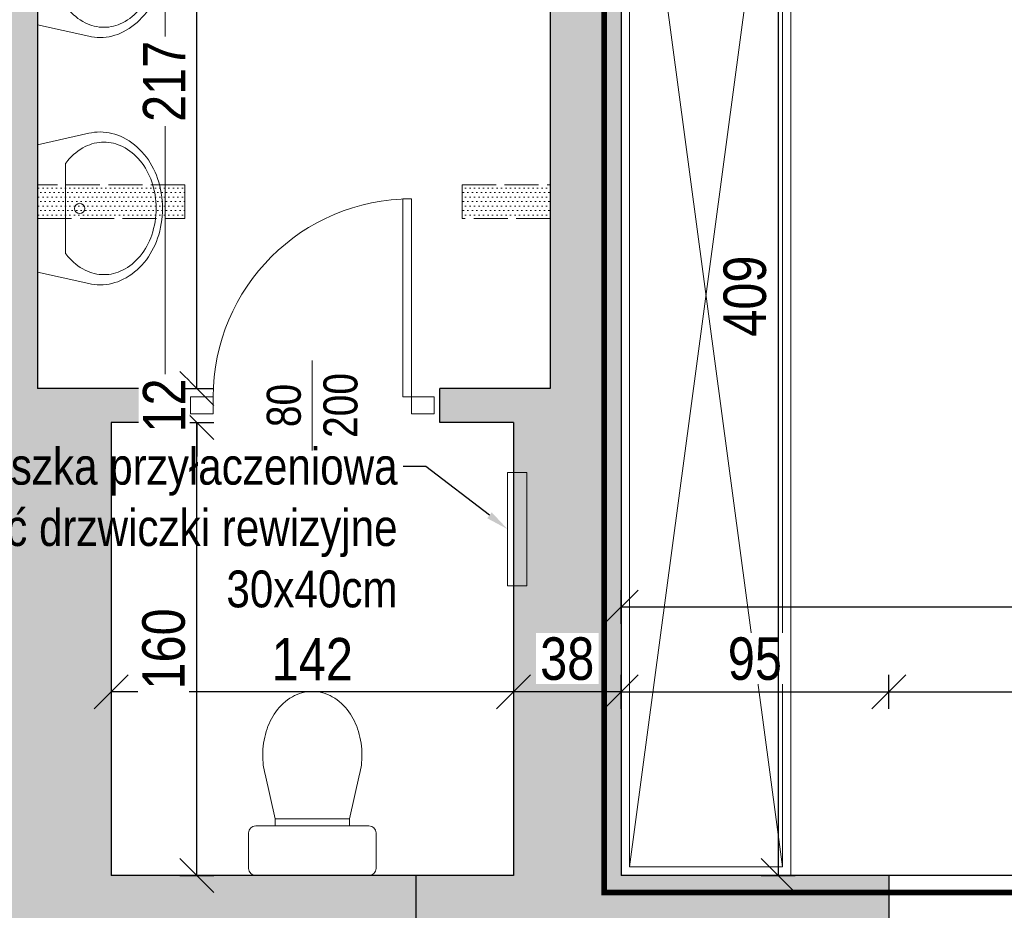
# Model space of a CAD drawing. Header units: millimetres. Extents: x 31175 to 52214, y -18116 to -5516.
# Tile 67 of 155: x 32552 to 32900, y -6994 to -6679. Entities that reach past the tile are written whole.
import ezdxf
from ezdxf import colors
from ezdxf.entities.mleader import LeaderData, LeaderLine
from ezdxf.math import Vec2, Vec3

# ---------------------------------------------------------------- set-up
doc = ezdxf.new("R2010")
doc.units = ezdxf.units.MM
doc.linetypes.add('ACAD_ISO02W100', pattern=[15, 12, -3])
doc.linetypes.add('ACAD_ISO05W100', pattern=[33, 24, -3, 0, -3, 0, -3])
doc.layers.get('Defpoints').update_dxf_attribs({"color": 6})
for name, color, linetype, lineweight in [('A-ARM', 225, 'Continuous', 0), ('A-DRZ', 154, 'Continuous', 0), ('A-opis', 130, 'Continuous', 9), ('A-wymiar', 177, 'Continuous', 0), ('A_opis_drzwi', 60, 'Continuous', 0), ('A_p_poż', 7, 'Continuous', 0), ('A_SCIANA_ISTN', 253, 'Continuous', 25)]:
    doc.layers.add(name, color=color, linetype=linetype, lineweight=lineweight)
for name, color, linetype, lineweight, true_color in [('A-MEB', 7, 'Continuous', 0, 0x849491), ('A-wyposaż_kuchni', 9, 'Continuous', 13, 0x808080), ('A_SCIANA DO WYBURZENIA', 7, 'ACAD_ISO02W100', 18, 0xf7833b), ('S_KRESKOWANIE_SC_ISTN', 7, 'Continuous', 0, 0x878787)]:
    doc.layers.add(name, color=color, linetype=linetype, lineweight=lineweight, true_color=true_color)
doc.styles.get("Standard").update_dxf_attribs({"font": 'ARIALN.TTF'})
doc.styles.add('wymiary', font='ARIALN.TTF')
doc.dimstyles.new('anka', dxfattribs={"dimtxt": 15, "dimasz": 12, "dimexe": 6, "dimexo": 0.0625, "dimgap": 4, "dimtad": 1, "dimdec": 0, "dimzin": 0, "dimdsep": 46, "dimtxsty": 'wymiary', "dimblk": 'OBLIQUE', "dimcen": 0.09, "dimclrt": 7, "dimadec": 0, "dimazin": 0, "dimtfac": 1, "dimtdec": 0, "dimtix": 1, "dimtofl": 0, "dimtmove": 0, "dimatfit": 3, "dimldrblk": 'OBLIQUE', "dimfxl": 6, "dimfxlon": 1, "dimtfill": 1, "dimtolj": 1, "dimtzin": 0, "dimarcsym": 0})

# ---------------------------------------------------------------- blocks, each defined once
blk = doc.blocks.new('_OBLIQUE')
at = {"color": 0, "linetype": 'ByBlock'}
blk.add_line((-0.5, -0.5), (0.5, 0.5), dxfattribs=at)
blk = doc.blocks.new('*D91')
at = {"layer": 'A-wymiar', "color": 0, "lineweight": -2, "transparency": 16777216}
for p, q in [((32764.51, -6892.91), (32764.51, -6880.91)), ((33154.51, -6892.91), (33154.51, -6880.91)), ((32764.51, -6886.91), (33154.51, -6886.91))]:
    blk.add_line(p, q, dxfattribs=at)
at = {"layer": 'Defpoints', "color": 0, "transparency": 16777216}
for p in [(33154.51, -6886.91), (32764.51, -6918.73), (33154.51, -6918.73)]:
    blk.add_point(p, dxfattribs=at)
at = {"layer": 'A-wymiar', "color": 0, "lineweight": -2, "transparency": 16777216, "xscale": 12, "yscale": 12, "zscale": 12, "rotation": 180}
blk.add_blockref('_OBLIQUE', (32764.51, -6886.91), dxfattribs=at)
at = {"layer": 'A-wymiar', "color": 0, "lineweight": -2, "transparency": 16777216, "xscale": 12, "yscale": 12, "zscale": 12}
blk.add_blockref('_OBLIQUE', (33154.51, -6886.91), dxfattribs=at)
at = {"layer": 'A-wymiar', "color": 7, "lineweight": 9, "transparency": 16777216, "insert": (32959.51, -6875.25), "char_height": 15, "attachment_point": 5, "style": 'wymiary', "bg_fill": 3, "box_fill_scale": 1.1, "bg_fill_color": 256, "bg_fill_true_color": 13158600, "bg_fill_transparency": 0}
blk.add_mtext('\\A1;390', dxfattribs=at)
blk = doc.blocks.new('*D181')
at = {"layer": 'A-wymiar', "color": 0, "lineweight": -2, "transparency": 16777216}
for p, q in [((32764.51, -6922.89), (32764.51, -6910.89)), ((32859.01, -6922.89), (32859.01, -6910.89)), ((32764.51, -6916.89), (32859.01, -6916.89))]:
    blk.add_line(p, q, dxfattribs=at)
at = {"layer": 'Defpoints', "color": 0, "transparency": 16777216}
for p in [(32859.01, -6916.89), (32764.51, -6981.73), (32859.01, -6981.73)]:
    blk.add_point(p, dxfattribs=at)
at = {"layer": 'A-wymiar', "color": 0, "lineweight": -2, "transparency": 16777216, "xscale": 12, "yscale": 12, "zscale": 12, "rotation": 180}
blk.add_blockref('_OBLIQUE', (32764.51, -6916.89), dxfattribs=at)
at = {"layer": 'A-wymiar', "color": 0, "lineweight": -2, "transparency": 16777216, "xscale": 12, "yscale": 12, "zscale": 12}
blk.add_blockref('_OBLIQUE', (32859.01, -6916.89), dxfattribs=at)
at = {"layer": 'A-wymiar', "color": 7, "lineweight": 9, "transparency": 16777216, "insert": (32811.76, -6905.24), "char_height": 15, "attachment_point": 5, "style": 'wymiary', "bg_fill": 3, "box_fill_scale": 1.1, "bg_fill_color": 256, "bg_fill_true_color": 13158600, "bg_fill_transparency": 0}
blk.add_mtext('\\A1;95', dxfattribs=at)
blk = doc.blocks.new('*D182')
at = {"layer": 'A-wymiar', "color": 0, "lineweight": -2, "transparency": 16777216}
for p, q in [((32859.01, -6922.89), (32859.01, -6910.89)), ((33060.01, -6922.89), (33060.01, -6910.89)), ((32859.01, -6916.89), (33060.01, -6916.89))]:
    blk.add_line(p, q, dxfattribs=at)
at = {"layer": 'Defpoints', "color": 0, "transparency": 16777216}
for p in [(33060.01, -6916.89), (32859.01, -6981.73), (33060.01, -6981.73)]:
    blk.add_point(p, dxfattribs=at)
at = {"layer": 'A-wymiar', "color": 0, "lineweight": -2, "transparency": 16777216, "xscale": 12, "yscale": 12, "zscale": 12, "rotation": 180}
blk.add_blockref('_OBLIQUE', (32859.01, -6916.89), dxfattribs=at)
at = {"layer": 'A-wymiar', "color": 0, "lineweight": -2, "transparency": 16777216, "xscale": 12, "yscale": 12, "zscale": 12}
blk.add_blockref('_OBLIQUE', (33060.01, -6916.89), dxfattribs=at)
at = {"layer": 'A-wymiar', "color": 7, "lineweight": 9, "transparency": 16777216, "insert": (32959.51, -6905.24), "char_height": 15, "attachment_point": 5, "style": 'wymiary', "bg_fill": 3, "box_fill_scale": 1.1, "bg_fill_color": 256, "bg_fill_true_color": 13158600, "bg_fill_transparency": 0}
blk.add_mtext('\\A1;201', dxfattribs=at)
blk = doc.blocks.new('*D219')
at = {"layer": 'A-wymiar', "color": 0, "lineweight": -2, "transparency": 16777216}
for p, q in [((32813.94, -6572.48), (32825.94, -6572.48)), ((32819.94, -6572.48), (32819.94, -6981.73)), ((32813.94, -6981.73), (32825.94, -6981.73))]:
    blk.add_line(p, q, dxfattribs=at)
at = {"layer": 'Defpoints', "color": 0, "transparency": 16777216}
for p in [(32762.65, -6572.48), (32764.51, -6981.73), (32819.94, -6981.73)]:
    blk.add_point(p, dxfattribs=at)
at = {"layer": 'A-wymiar', "color": 0, "lineweight": -2, "transparency": 16777216, "xscale": 12, "yscale": 12, "zscale": 12}
for p, rotation in [((32819.94, -6572.48), 90), ((32819.94, -6981.73), 270)]:
    blk.add_blockref('_OBLIQUE', p, dxfattribs=dict(at, rotation=rotation))
at = {"layer": 'A-wymiar', "color": 7, "lineweight": 9, "transparency": 16777216, "insert": (32808.28, -6777.1), "char_height": 15, "attachment_point": 5, "rotation": 90, "style": 'wymiary', "bg_fill": 3, "box_fill_scale": 1.1, "bg_fill_color": 256, "bg_fill_true_color": 13158600, "bg_fill_transparency": 0}
blk.add_mtext('\\A1;409', dxfattribs=at)
blk = doc.blocks.new('DRZWI-RZ-41')
at = {"layer": 'A-DRZ'}
for points in [[(9, 43), (3, 43), (3, 35), (9, 35)], [(9, -43), (3, -43), (3, -35), (9, -35)]]:
    blk.add_lwpolyline(points, close=True, dxfattribs=at)
for points in [[(9, -35), (9, -32), (79, -32)], [(79, -35), (79, -32)]]:
    blk.add_lwpolyline(points, dxfattribs=at)
at = {"layer": 'A-DRZ', "extrusion": (0, 0, -1)}
blk.add_lwpolyline([(-9, -35), (-79, -35)], dxfattribs=at)
at = {"layer": 'A-DRZ', "color": 1, "extrusion": (0, 0, -1)}
blk.add_arc((-9, -35), 70, 90, 180, dxfattribs=at)
blk = doc.blocks.new('DYBY2002-B03x0505')
at = {"layer": 'A-ARM'}
for p, q in [((-16.71, 35.72), (-13.07, 19.98)), ((16.71, 35.72), (13.07, 19.98)), ((-20, 17.5), (20, 17.5)), ((-13.07, 19.98), (-13.07, 17.5)), ((13.07, 19.98), (13.07, 17.5)), ((-22.5, 2.5), (-22.5, 15)), ((22.5, 15), (22.5, 2.5)), ((20, 0), (-20, 0))]:
    blk.add_line(p, q, dxfattribs=at)
for points in [[(17.5, 42.5, 0.072039), (16.29, 50.85, 0.083339), (12.91, 57.78, 0.106661), (7.06, 63.1, 0.132138), (0, 65, 0.132138), (-7.06, 63.1, 0.106661), (-12.91, 57.78, 0.083339), (-16.29, 50.85, 0.072039), (-17.5, 42.5, 0.05824), (-16.71, 35.72, 0.083339)], [(16.71, 35.72, 0.05824), (17.5, 42.5, 0.072039)]]:
    blk.add_lwpolyline(points, format="xyb", dxfattribs=at)
blk.add_lwpolyline([(13.07, 19.98), (-13.07, 19.98)], dxfattribs=at)
for centre, start, end in [((-20, 15), 90, 180), ((20, 15), 0, 90), ((-20, 2.5), 180, 270), ((20, 2.5), 270, 0)]:
    blk.add_arc(centre, 2.5, start, end, dxfattribs=at)
blk = doc.blocks.new('DYBY2002-B03x0208')
at = {"layer": 'A-ARM'}
for p, q in [((-25, 0), (-29.51, 20.09)), ((25, 0), (29.51, 20.09)), ((-17.69, 11), (17.69, 11)), ((-25, 0), (25, 0))]:
    blk.add_line(p, q, dxfattribs=at)
for points in [[(29.51, 20.09, 0.055281), (30, 24.5, 0.117889), (27.82, 33.61, 0.104524), (21.21, 41.82, 0.089899), (11.74, 47.07, 0.081729), (0, 49, 0.081729), (-11.74, 47.07, 0.089899), (-21.21, 41.82, 0.104524), (-27.82, 33.61, 0.117889), (-30, 24.5, 0.117889)], [(17.69, 11, 0.011961), (18.68, 11.77, 0.104524), (24.25, 18.7, 0.117889), (26, 26, 0.117889), (24.25, 33.3, 0.104524), (18.68, 40.23, 0.089899), (10.46, 44.78, 0.081729), (0, 46.5, 0.081729), (-10.46, 44.78, 0.089899), (-18.68, 40.23, 0.104524), (-24.25, 33.3, 0.117889), (-26, 26, 0.117889)], [(-30, 24.5, 0.055281), (-29.51, 20.09, 0.104524)], [(-26, 26, 0.117889), (-24.25, 18.7, 0.104524), (-18.68, 11.77, 0.011961), (-17.69, 11, 0.081729)]]:
    blk.add_lwpolyline(points, format="xyb", dxfattribs=at)
blk.add_circle((0, 16.5), 2, dxfattribs=at)
blk = doc.blocks.new('*D440')
at = {"layer": 'A-wymiar', "color": 0, "lineweight": -2, "transparency": 16777216}
for p, q in [((32726.51, -6910.89), (32726.51, -6922.89)), ((32764.51, -6922.89), (32764.51, -6910.89)), ((32764.51, -6916.89), (32726.51, -6916.89))]:
    blk.add_line(p, q, dxfattribs=at)
at = {"layer": 'Defpoints', "color": 0, "transparency": 16777216}
for p in [(32726.51, -6821.73), (32726.51, -6916.89), (32764.51, -6981.73)]:
    blk.add_point(p, dxfattribs=at)
at = {"layer": 'A-wymiar', "color": 0, "lineweight": -2, "transparency": 16777216, "xscale": 12, "yscale": 12, "zscale": 12, "rotation": 180}
blk.add_blockref('_OBLIQUE', (32726.51, -6916.89), dxfattribs=at)
at = {"layer": 'A-wymiar', "color": 0, "lineweight": -2, "transparency": 16777216, "xscale": 12, "yscale": 12, "zscale": 12}
blk.add_blockref('_OBLIQUE', (32764.51, -6916.89), dxfattribs=at)
at = {"layer": 'A-wymiar', "color": 7, "lineweight": 9, "transparency": 16777216, "insert": (32745.51, -6905.24), "char_height": 15, "attachment_point": 5, "style": 'wymiary', "bg_fill": 3, "box_fill_scale": 1.1, "bg_fill_color": 256, "bg_fill_true_color": 13158600, "bg_fill_transparency": 0}
blk.add_mtext('\\A1;38', dxfattribs=at)
blk = doc.blocks.new('*D441')
at = {"layer": 'A-wymiar', "color": 0, "lineweight": -2, "transparency": 16777216}
for p, q in [((32584.51, -6910.89), (32584.51, -6922.89)), ((32726.51, -6910.89), (32726.51, -6922.89)), ((32726.51, -6916.89), (32584.51, -6916.89))]:
    blk.add_line(p, q, dxfattribs=at)
at = {"layer": 'Defpoints', "color": 0, "transparency": 16777216}
for p in [(32584.51, -6821.73), (32726.51, -6821.73), (32584.51, -6916.89)]:
    blk.add_point(p, dxfattribs=at)
at = {"layer": 'A-wymiar', "color": 0, "lineweight": -2, "transparency": 16777216, "xscale": 12, "yscale": 12, "zscale": 12, "rotation": 180}
blk.add_blockref('_OBLIQUE', (32584.51, -6916.89), dxfattribs=at)
at = {"layer": 'A-wymiar', "color": 0, "lineweight": -2, "transparency": 16777216, "xscale": 12, "yscale": 12, "zscale": 12}
blk.add_blockref('_OBLIQUE', (32726.51, -6916.89), dxfattribs=at)
at = {"layer": 'A-wymiar', "color": 7, "lineweight": 9, "transparency": 16777216, "insert": (32655.51, -6905.36), "char_height": 15, "attachment_point": 5, "style": 'wymiary', "bg_fill": 3, "box_fill_scale": 1.1, "bg_fill_color": 256, "bg_fill_true_color": 13158600, "bg_fill_transparency": 0}
blk.add_mtext('\\A1;142', dxfattribs=at)
blk = doc.blocks.new('*D521')
at = {"layer": 'A-wymiar', "color": 0, "lineweight": -2, "transparency": 16777216}
for p, q in [((32608.74, -6821.73), (32620.74, -6821.73)), ((32614.74, -6981.73), (32614.74, -6821.73)), ((32608.74, -6981.73), (32620.74, -6981.73))]:
    blk.add_line(p, q, dxfattribs=at)
at = {"layer": 'Defpoints', "color": 0, "transparency": 16777216}
for p in [(32584.51, -6821.73), (32614.74, -6821.73), (32584.51, -6981.73)]:
    blk.add_point(p, dxfattribs=at)
at = {"layer": 'A-wymiar', "color": 0, "lineweight": -2, "transparency": 16777216, "xscale": 12, "yscale": 12, "zscale": 12}
for p, rotation in [((32614.74, -6821.73), 90), ((32614.74, -6981.73), 270)]:
    blk.add_blockref('_OBLIQUE', p, dxfattribs=dict(at, rotation=rotation))
at = {"layer": 'A-wymiar', "color": 7, "lineweight": 9, "transparency": 16777216, "insert": (32603.08, -6901.73), "char_height": 15, "attachment_point": 5, "rotation": 90, "style": 'wymiary', "bg_fill": 3, "box_fill_scale": 1.1, "bg_fill_color": 256, "bg_fill_true_color": 13158600, "bg_fill_transparency": 0}
blk.add_mtext('\\A1;160', dxfattribs=at)
blk = doc.blocks.new('*D522')
at = {"layer": 'A-wymiar', "color": 0, "lineweight": -2, "transparency": 16777216}
for p, q in [((32614.74, -6809.73), (32614.74, -6797.73)), ((32610.58, -6809.73), (32620.74, -6809.73)), ((32608.74, -6821.73), (32620.74, -6821.73)), ((32614.74, -6821.73), (32614.74, -6833.73))]:
    blk.add_line(p, q, dxfattribs=at)
at = {"layer": 'Defpoints', "color": 0, "transparency": 16777216}
for p in [(32614.74, -6809.73), (32584.51, -6821.73)]:
    blk.add_point(p, dxfattribs=at)
at = {"layer": 'A-wymiar', "color": 0, "lineweight": -2, "transparency": 16777216, "xscale": 12, "yscale": 12, "zscale": 12}
for p, rotation in [((32614.74, -6809.73), 270), ((32614.74, -6821.73), 90)]:
    blk.add_blockref('_OBLIQUE', p, dxfattribs=dict(at, rotation=rotation))
at = {"layer": 'A-wymiar', "color": 7, "lineweight": 9, "transparency": 16777216, "insert": (32603.21, -6815.73), "char_height": 15, "attachment_point": 5, "rotation": 90, "style": 'wymiary', "bg_fill": 3, "box_fill_scale": 1.1, "bg_fill_color": 256, "bg_fill_true_color": 13158600, "bg_fill_transparency": 0}
blk.add_mtext('\\A1;12', dxfattribs=at)
at = {"layer": 'Defpoints', "color": 0, "transparency": 16777216}
blk.add_point((32610.51, -6809.73), dxfattribs=at)
blk = doc.blocks.new('*D523')
at = {"layer": 'A-wymiar', "color": 0, "lineweight": -2, "transparency": 16777216}
for p, q in [((32618.34, -6592.73), (32608.74, -6592.73)), ((32614.74, -6809.73), (32614.74, -6592.73)), ((32610.58, -6809.73), (32620.74, -6809.73))]:
    blk.add_line(p, q, dxfattribs=at)
at = {"layer": 'Defpoints', "color": 0, "transparency": 16777216}
for p in [(32614.74, -6592.73), (32618.4, -6592.73), (32610.51, -6809.73)]:
    blk.add_point(p, dxfattribs=at)
at = {"layer": 'A-wymiar', "color": 0, "lineweight": -2, "transparency": 16777216, "xscale": 12, "yscale": 12, "zscale": 12}
for p, rotation in [((32614.74, -6592.73), 90), ((32614.74, -6809.73), 270)]:
    blk.add_blockref('_OBLIQUE', p, dxfattribs=dict(at, rotation=rotation))
at = {"layer": 'A-wymiar', "color": 7, "lineweight": 9, "transparency": 16777216, "insert": (32603.21, -6701.23), "char_height": 15, "attachment_point": 5, "rotation": 90, "style": 'wymiary', "bg_fill": 3, "box_fill_scale": 1.1, "bg_fill_color": 256, "bg_fill_true_color": 13158600, "bg_fill_transparency": 0}
blk.add_mtext('\\A1;217', dxfattribs=at)

msp = doc.modelspace()

# ---------------------------------------------------------------- hatches: boundary and pattern name
at = {"layer": 'A_SCIANA DO WYBURZENIA', "transparency": 33554687}
h = msp.add_hatch(dxfattribs=at)
h.set_pattern_fill('DOTS', color=256)
h.paths.add_polyline_path([(32610.51, -6737.73), (32558.51, -6737.73), (32558.51, -6749.73), (32610.51, -6749.73)])
h = msp.add_hatch(dxfattribs=at)
h.set_pattern_fill('DOTS', color=256)
h.paths.add_polyline_path([(32739.51, -6737.73), (32708.4, -6737.73), (32708.4, -6749.73), (32739.51, -6749.73)])
at = {"layer": 'S_KRESKOWANIE_SC_ISTN', "transparency": 33554559}
h = msp.add_hatch(color=256, dxfattribs=at)
h.dxf.hatch_style = 1
h.paths.add_polyline_path([(32584.51, -6821.73), (32610.51, -6821.73), (32610.51, -6809.73), (32558.51, -6809.73), (32558.51, -6629.48), (32558.51, -6381.73), (32546.51, -6381.73), (32546.51, -7006.73), (32692.01, -7006.73), (32692.01, -6981.73), (32584.51, -6981.73)])
h = msp.add_hatch(color=256, dxfattribs=at)
h.dxf.hatch_style = 1
h.paths.add_polyline_path([(33229.96, -6381.73), (32739.51, -6381.73), (32739.51, -6809.73), (32700.51, -6809.73), (32700.51, -6821.73), (32726.51, -6821.73), (32726.51, -6981.73), (32692.01, -6981.73), (32692.01, -7006.73), (32782.09, -7006.73), (32782.09, -7006.73), (32859.01, -7006.73), (32859.01, -6981.73), (32764.51, -6981.73), (32764.51, -6827.62), (32764.51, -6406.73), (33229.96, -6406.73)])

# ---------------------------------------------------------------- linework, layer by layer
at = {"layer": 'A-MEB'}
for points in [[(32824.51, -6571.73), (32824.51, -6981.73), (32764.51, -6981.73), (32764.51, -6571.73)], [(32821.51, -6574.73), (32821.51, -6978.73), (32767.51, -6978.73), (32767.51, -6574.73)]]:
    msp.add_lwpolyline(points, close=True, dxfattribs=at)
for points in [[(32767.51, -6574.73), (32821.51, -6978.73)], [(32821.51, -6574.73), (32767.51, -6978.73)]]:
    msp.add_lwpolyline(points, dxfattribs=at)
at = {"layer": 'A-wyposaż_kuchni'}
msp.add_lwpolyline([(32603.51, -6592.73), (32558.51, -6592.73), (32558.51, -6809.73), (32603.51, -6809.73)], close=True, dxfattribs=at)
at = {"layer": 'A_opis_drzwi'}
msp.add_line((32655.51, -6831.62), (32655.51, -6799.83), dxfattribs=at)
at = {"layer": 'A_SCIANA DO WYBURZENIA', "transparency": 33554687}
for points in [[(32558.51, -6749.73), (32610.51, -6749.73), (32610.51, -6737.73), (32558.51, -6737.73)], [(32739.51, -6749.73), (32708.4, -6749.73), (32708.4, -6737.73), (32739.51, -6737.73)]]:
    msp.add_lwpolyline(points, dxfattribs=at)
at = {"layer": 'A_SCIANA_ISTN'}
for p, q in [((32558.51, -6381.73), (32558.51, -6809.73)), ((32739.51, -6381.73), (32739.51, -6809.73)), ((32739.51, -6381.73), (32739.51, -6809.73)), ((32764.51, -6406.73), (32764.51, -6981.73)), ((32764.51, -6406.73), (32764.51, -6981.73)), ((32610.51, -6809.73), (32558.51, -6809.73)), ((32610.51, -6821.73), (32610.51, -6809.73)), ((32700.51, -6821.73), (32700.51, -6809.73)), ((32739.51, -6809.73), (32700.51, -6809.73)), ((32610.51, -6821.73), (32584.51, -6821.73)), ((32584.51, -6821.73), (32584.51, -6981.73)), ((32726.51, -6821.73), (32700.51, -6821.73)), ((32726.51, -6821.73), (32726.51, -6981.73)), ((32667.07, -6981.73), (32584.51, -6981.73)), ((32692.01, -6981.73), (32584.51, -6981.73)), ((32726.51, -6981.73), (32692.01, -6981.73)), ((32726.51, -6981.73), (32692.01, -6981.73)), ((32692.01, -6981.73), (32692.01, -7006.73)), ((32859.01, -6981.73), (32764.51, -6981.73)), ((32859.01, -6981.73), (32764.51, -6981.73)), ((32859.01, -6981.73), (32859.01, -7022.73)), ((32859.01, -6981.73), (32859.01, -7022.73))]:
    msp.add_line(p, q, dxfattribs=at)
msp.add_lwpolyline([(33060.01, -6981.73), (32859.01, -6981.73)], dxfattribs=at)

# ---------------------------------------------------------------- block references
at = {"layer": 'A-ARM', "yscale": 0.9, "zscale": 0.9, "rotation": 270}
for p, xscale in [((32558.51, -6658.74), -0.9), ((32558.51, -6746.12), 0.9)]:
    msp.add_blockref('DYBY2002-B03x0208', p, dxfattribs=dict(at, xscale=xscale))
at = {"layer": 'A-ARM', "rotation": 359.9980021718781}
msp.add_blockref('DYBY2002-B03x0505', (32655.51, -6981.73), dxfattribs=at)
at = {"layer": 'A-DRZ', "rotation": 90}
msp.add_blockref('DRZWI-RZ-41', (32655.51, -6821.73), dxfattribs=at)
msp.add_blockref('DRZWI-RZ-41', (32655.51, -6821.73), dxfattribs=at)

# ---------------------------------------------------------------- texts
at = {"layer": 'A-opis', "color": 156, "true_color": 0x0f468a, "insert": (32852.48, -6627.64), "char_height": 15, "attachment_point": 1, "style": 'wymiary'}
msp.add_mtext_dynamic_manual_height_columns('\\pi46.784;{\\LARCHIWUM\\P\\pi60.802;}22,42 m²', width=188.6534, gutter_width=12.5, heights=[0], dxfattribs=at)
at = {"layer": 'A_opis_drzwi', "insert": (32655.51, -6815.73), "char_height": 12, "width": 42.7859, "attachment_point": 5, "rotation": 90, "style": 'wymiary'}
msp.add_mtext('80\\P200', dxfattribs=at)

# ---------------------------------------------------------------- next in the draw order: dimensions: what is measured, and where the dimension line sits
at = {"layer": 'A-wymiar', "lineweight": 9}
dim = msp.add_linear_dim(base=(33154.51, -6886.91), p1=(32764.51, -6918.73), p2=(33154.51, -6918.73), dimstyle='anka', dxfattribs=at)
dim.commit()
dim.dimension.update_dxf_attribs({"geometry": '*D91', "text_midpoint": (32959.51, -6875.25)})

# ---------------------------------------------------------------- next in the draw order: dimensions: what is measured, and where the dimension line sits
dim = msp.add_linear_dim(base=(32859.0146389, -6916.89452158), p1=(32764.5146389, -6981.72743354), p2=(32859.0146389, -6981.72743354), dimstyle='anka', dxfattribs=at)
dim.commit()
dim.dimension.update_dxf_attribs({"geometry": '*D181', "text_midpoint": (32811.7646389, -6905.23592676)})

# ---------------------------------------------------------------- next in the draw order: dimensions: what is measured, and where the dimension line sits
dim = msp.add_linear_dim(base=(32819.94, -6981.73), p1=(32762.65, -6572.48), p2=(32764.51, -6981.73), angle=90, dimstyle='anka', override={"dimtmove": 1}, dxfattribs=at)
dim.commit()
dim.dimension.update_dxf_attribs({"geometry": '*D219', "text_midpoint": (32808.28, -6777.1)})
dim = msp.add_linear_dim(base=(33060.01, -6916.89), p1=(32859.01, -6981.73), p2=(33060.01, -6981.73), dimstyle='anka', override={"dimtmove": 1}, dxfattribs=at)
dim.commit()
dim.dimension.update_dxf_attribs({"geometry": '*D182', "text_midpoint": (32959.51, -6905.24)})

# ---------------------------------------------------------------- next in the draw order: linework, layer by layer
at = {"layer": 'A_p_poż', "color": 1, "linetype": 'ACAD_ISO05W100', "const_width": 2}
msp.add_lwpolyline([(32758.51, -6565.73), (33160.51, -6565.73), (33160.51, -6987.73), (32758.51, -6987.73)], close=True, dxfattribs=at)

# ---------------------------------------------------------------- next in the draw order: dimensions: what is measured, and where the dimension line sits
at = {"layer": 'A-wymiar', "lineweight": 9}
dim = msp.add_linear_dim(base=(32726.51, -6916.89), p1=(32764.51, -6981.73), p2=(32726.51, -6821.73), dimstyle='anka', dxfattribs=at)
dim.commit()
dim.dimension.update_dxf_attribs({"geometry": '*D440', "text_midpoint": (32745.51, -6905.24)})

# ---------------------------------------------------------------- next in the draw order: dimensions: what is measured, and where the dimension line sits
dim = msp.add_linear_dim(base=(32584.51, -6916.89), p1=(32726.51, -6821.73), p2=(32584.51, -6821.73), dimstyle='anka', dxfattribs=at)
dim.commit()
dim.dimension.update_dxf_attribs({"geometry": '*D441', "text_midpoint": (32655.51, -6905.36)})

# ---------------------------------------------------------------- next in the draw order: linework, layer by layer
at = {"layer": 'A-wymiar'}
msp.add_lwpolyline([(32724.4, -6839.39), (32731.19, -6839.39), (32731.19, -6879.39), (32724.4, -6879.39)], close=True, dxfattribs=at)

# ---------------------------------------------------------------- next in the draw order: dimensions: what is measured, and where the dimension line sits
at = {"layer": 'A-wymiar', "lineweight": 9}
dim = msp.add_linear_dim(base=(32614.74, -6821.73), p1=(32584.51, -6981.73), p2=(32584.51, -6821.73), angle=90, dimstyle='anka', dxfattribs=at)
dim.commit()
dim.dimension.update_dxf_attribs({"geometry": '*D521', "text_midpoint": (32603.08, -6901.73)})

# ---------------------------------------------------------------- next in the draw order: dimensions: what is measured, and where the dimension line sits
dim = msp.add_linear_dim(base=(32614.74, -6809.73), p1=(32584.51, -6821.73), p2=(32610.51, -6809.73), angle=90, dimstyle='anka', dxfattribs=at)
dim.commit()
dim.dimension.update_dxf_attribs({"geometry": '*D522', "text_midpoint": (32603.21, -6815.73)})

# ---------------------------------------------------------------- next in the draw order: texts
at = {"layer": 'A-opis', "color": 156, "true_color": 0x0f468a, "insert": (31673.62, -6820.48), "char_height": 15, "attachment_point": 1, "style": 'wymiary'}
msp.add_mtext_dynamic_manual_height_columns('\\pi7.3978;{\\LISTNIEJACE POM. BIURIOWE\\P\\pi90.072;DO 2 OS.}', width=251.8795, gutter_width=12.5, heights=[0], dxfattribs=at)

# ---------------------------------------------------------------- next in the draw order: dimensions: what is measured, and where the dimension line sits
at = {"layer": 'A-wymiar', "lineweight": 9}
dim = msp.add_linear_dim(base=(32614.74, -6592.73), p1=(32610.51, -6809.73), p2=(32618.4, -6592.73), angle=90, dimstyle='anka', dxfattribs=at)
dim.commit()
dim.dimension.update_dxf_attribs({"geometry": '*D523', "text_midpoint": (32603.21, -6701.23)})

# ---------------------------------------------------------------- next in the draw order: leaders
at = {"layer": 'A-opis', "lineweight": 9}
ml = msp.add_multileader_mtext('Standard', dxfattribs=at)
ml.set_content('istn. puszka przyłaczeniowa\\Pwykonać drzwiczki rewizyjne\\P30x40cm', color=256)
ml.set_leader_properties()
ml.build(insert=Vec2(0, 0))
ml.multileader.update_dxf_attribs({"arrow_head_size": 8})
ctx = ml.context
ctx.base_point, ctx.char_height, ctx.arrow_head_size, ctx.plane_origin = Vec3(32495.58, -6837.3), 13, 8, Vec3(32724.4, -6816.4)
ctx.text_align_type = 2
notes = []
notes.append((ctx, [(1, (1, 1, 0), (32695.6, -6837.3), (-1, 0), 8, [(0, [(32724.4, -6859.39)], 0, [])])]))
ctx.mtext.insert, ctx.mtext.alignment, ctx.mtext.flow_direction = Vec3(32685.6, -6830.69), 3, 5
for ctx, leaders in notes:
    for number, flags, end, landing, length, lines in leaders:
        leader = LeaderData()
        leader.index, (leader.has_last_leader_line, leader.has_dogleg_vector, leader.attachment_direction) = number, flags
        leader.last_leader_point, leader.dogleg_vector, leader.dogleg_length = Vec3(end), Vec3(landing), length
        for number, points, colour, breaks in lines:
            line = LeaderLine()
            line.index, line.vertices, line.color, line.breaks = number, Vec3.list(points), colors.encode_raw_color(colour), breaks
            leader.lines.append(line)
        ctx.leaders.append(leader)

# ---------------------------------------------------------------- next in the draw order: texts
at = {"layer": 'A-opis', "color": 156, "true_color": 0x0f468a, "insert": (32569.86, -6627.64), "char_height": 15, "attachment_point": 1, "style": 'wymiary'}
msp.add_mtext_dynamic_manual_height_columns('\\pi51.127;{\\LWC damski\\P\\pi43.94;}3,92+2,27 m²', width=188.6534, gutter_width=12.5, heights=[0], dxfattribs=at)

doc.saveas('drawing.dxf')
